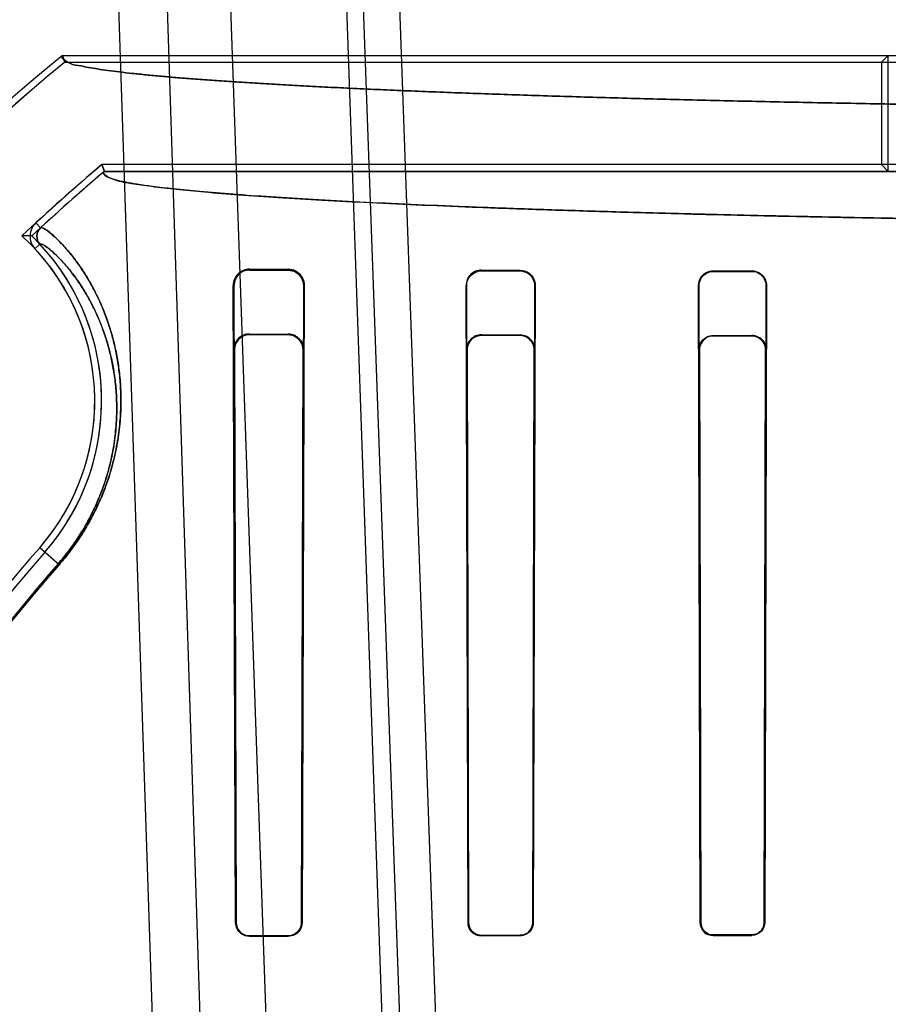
# Model space of a CAD drawing. Header units: millimetres. Extents: x 0 to 297, y 0 to 210.
# Tile 185 of 256: x 56.123 to 56.281, y 160.166 to 160.344. Entities that reach past the tile are written whole.
import ezdxf

# ---------------------------------------------------------------- set-up
doc = ezdxf.new("R2010")
doc.units = ezdxf.units.MM
doc.header["$LTSCALE"] = 16.335
doc.layers.get('0').update_dxf_attribs({"linetype": 'CONTINUOUS'})
for name, color, linetype in [('AXES_REF', 7, 'CONTINUOUS'), ('INTFCLR_1', 7, 'CONTINUOUS'), ('INTFCLR_144815', 7, 'CONTINUOUS'), ('INTFCLR_72935', 7, 'CONTINUOUS')]:
    doc.layers.add(name, color=color, linetype=linetype)

msp = doc.modelspace()

# ---------------------------------------------------------------- linework, layer by layer
at = {"color": 7, "linetype": 'Continuous'}
for radius in [6.787079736, 6.7865, 6.743039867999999]:
    msp.add_circle((57.4637311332, 154.7114782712), radius, dxfattribs=at)
msp.add_arc((57.4637311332, 154.7114782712), 6.72, 278.2771290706, 261.7228709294, dxfattribs=at)
at = {"layer": 'AXES_REF', "color": 9, "linetype": 'Continuous'}
msp.add_circle((57.4637311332, 154.7114782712), 6.191158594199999, dxfattribs=at)
at = {"layer": 'INTFCLR_1', "color": 6, "linetype": 'Continuous'}
for p, q in [((56.13112358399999, 160.3379506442), (56.13156515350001, 160.3367163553)), ((56.13112358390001, 160.3379506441), (56.30966021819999, 160.3379506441)), ((56.280746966, 160.3379506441), (56.2795126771, 160.3367163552)), ((56.280746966, 160.3169378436), (56.280746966, 160.3379506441)), ((56.1315651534, 160.3367163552), (56.2795126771, 160.3367163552)), ((56.2795126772, 160.3367163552), (56.2795126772, 160.3181721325)), ((56.1387231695, 160.3169378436), (56.13826944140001, 160.3181721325)), ((56.2795126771, 160.3181721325), (56.13826944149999, 160.3181721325)), ((56.6603476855, 160.3169378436), (56.1387231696, 160.3169378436)), ((56.280746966, 160.3169378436), (56.2795126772, 160.3181721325)), ((56.1650354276, 160.2992298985), (56.1720354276, 160.2991940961)), ((56.1650354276, 160.2990589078), (56.1720354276, 160.299031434)), ((56.2070354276, 160.2990538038), (56.2140354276, 160.2990314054)), ((56.2070354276, 160.2989177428), (56.2140354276, 160.2988988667)), ((56.2490354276, 160.2989391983), (56.2560354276, 160.2989241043)), ((56.2490354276, 160.2988195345), (56.2560354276, 160.298806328)), ((56.1625023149, 160.1808643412), (56.1620748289, 160.2962658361)), ((56.1626063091, 160.1808643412), (56.1622448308, 160.2962658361)), ((56.1747779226, 160.2962658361), (56.1744338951, 160.1808643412)), ((56.1749326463, 160.2962658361), (56.1745341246, 160.1808643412)), ((56.20461083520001, 160.1808643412), (56.2042519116, 160.2962658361)), ((56.2047051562, 160.1808643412), (56.20438707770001, 160.2962658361)), ((56.2166512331, 160.2962658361), (56.2163430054, 160.1808643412)), ((56.2167797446, 160.2962658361), (56.2164349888, 160.1808643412)), ((56.2466907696, 160.1808643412), (56.2463673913, 160.2962658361)), ((56.2467789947, 160.1808643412), (56.246486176, 160.2962658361)), ((56.2585621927, 160.2962658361), (56.2582754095, 160.1808643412)), ((56.2586773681, 160.2962658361), (56.2583621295, 160.1808643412)), ((56.1720354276, 160.1784643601), (56.1650354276, 160.1784463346)), ((56.1720354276, 160.1783639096), (56.1650354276, 160.1783440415)), ((56.2140354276, 160.1785564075), (56.2070354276, 160.1785428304)), ((56.2140354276, 160.1784643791), (56.2070354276, 160.1784496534)), ((56.2560354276, 160.1786249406), (56.2490354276, 160.1786149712)), ((56.2490354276, 160.1785275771), (56.2560354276, 160.1785382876))]:
    msp.add_line(p, q, dxfattribs=at)
at = {"layer": 'INTFCLR_1', "color": 9, "linetype": 'Continuous'}
for p, q in [((56.1271732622, 160.3067203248), (56.1263378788, 160.3076289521)), ((56.1270576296, 160.3037428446), (56.1261544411, 160.3029015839)), ((56.1650354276, 160.2992298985), (56.1650354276, 160.2990589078)), ((56.1720354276, 160.299031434), (56.1720354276, 160.299194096)), ((56.2070354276, 160.2990538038), (56.2070354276, 160.2989177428)), ((56.2140354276, 160.2988988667), (56.2140354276, 160.2990314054)), ((56.2490354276, 160.2989391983), (56.2490354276, 160.2988195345)), ((56.2560354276, 160.298806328), (56.2560354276, 160.2989241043)), ((56.1622448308, 160.2962658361), (56.1620748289, 160.2962658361)), ((56.1749326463, 160.2962658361), (56.1747779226, 160.2962658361)), ((56.20438707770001, 160.2962658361), (56.2042519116, 160.2962658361)), ((56.2167797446, 160.2962658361), (56.2166512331, 160.2962658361)), ((56.246486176, 160.2962658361), (56.2463673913, 160.2962658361)), ((56.2586773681, 160.2962658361), (56.2585621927, 160.2962658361)), ((56.1305313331, 160.2456871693), (56.1270054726, 160.2487700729)), ((56.1625023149, 160.1808643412), (56.1626063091, 160.1808643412)), ((56.1744338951, 160.1808643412), (56.1745341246, 160.1808643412)), ((56.20461083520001, 160.1808643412), (56.2047051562, 160.1808643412)), ((56.2163430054, 160.1808643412), (56.2164349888, 160.1808643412)), ((56.2466907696, 160.1808643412), (56.2467789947, 160.1808643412)), ((56.2582754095, 160.1808643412), (56.2583621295, 160.1808643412)), ((56.1650354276, 160.1784463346), (56.1650354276, 160.1783440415)), ((56.1720354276, 160.1783639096), (56.1720354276, 160.1784643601)), ((56.2070354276, 160.1785428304), (56.2070354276, 160.1784496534)), ((56.2140354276, 160.1784643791), (56.2140354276, 160.1785564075)), ((56.2490354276, 160.1786149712), (56.2490354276, 160.1785275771)), ((56.2560354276, 160.1785382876), (56.2560354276, 160.1786249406))]:
    msp.add_line(p, q, dxfattribs=at)
at = {"layer": 'INTFCLR_1', "color": 7, "linetype": 'Continuous'}
for points in [[(56.2469553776, 160.179994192), (56.24691848, 160.1800876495), (56.2468858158, 160.1801825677), (56.2468574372, 160.1802787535), (56.2468333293, 160.1803762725), (56.24681360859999, 160.1804746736), (56.2467984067, 160.1805729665), (56.2467876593, 160.1806706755), (56.2467812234, 160.1807678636), (56.2467789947, 160.1808643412)], [(56.2070354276, 160.1785428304), (56.2069354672, 160.17854478), (56.2068349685, 160.178551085), (56.20673412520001, 160.1785618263), (56.20663325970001, 160.1785770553), (56.2065324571, 160.1785968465), (56.20643157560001, 160.1786213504), (56.2063307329, 160.1786506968), (56.20623029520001, 160.1786849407), (56.2061305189, 160.1787241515)]]:
    msp.add_lwpolyline(points, dxfattribs=at)
at = {"layer": 'INTFCLR_1', "color": 6, "linetype": 'Continuous'}
for centre, radius, start, end in [((56.3995354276, 160.0104782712), 0.4221840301, 129.3995061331, 163.0369045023), ((56.3995354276, 160.0104782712), 0.4036526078, 130.3349250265, 132.5951338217), ((56.3995354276, 160.0104782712), 0.402418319, 130.3994273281, 132.5951405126), ((56.1285945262, 160.3051741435), 0.0033344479, 132.5907813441, 222.9640981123), ((56.1285945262, 160.3051741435), 0.002100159, 132.5907853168, 222.9632922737), ((56.09659009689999, 160.2753643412), 0.0404023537, 318.8345507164, 42.9668588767), ((56.09659009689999, 160.2753643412), 0.0416366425, 318.8345507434, 42.9668585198), ((56.165019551, 160.2962851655), 0.0029447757, 89.6910913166, 180.3760887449), ((56.1650241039, 160.2962796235), 0.0027793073, 89.76656095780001, 180.2842300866), ((56.2070262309, 160.2962794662), 0.0027743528, 89.81007119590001, 180.2814887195), ((56.3995354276, 160.0104782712), 0.3620159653, 138.8345507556, 166.0686238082), ((56.3995354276, 160.0104782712), 0.3607816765, 138.8345507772, 166.0686236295)]:
    msp.add_arc(centre, radius, start, end, dxfattribs=at)
at = {"layer": 'INTFCLR_1', "color": 9, "linetype": 'Continuous'}
for centre, radius, start, end in [((56.3995354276, 160.0104782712), 0.3575673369, 138.8345507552, 166.0686236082), ((56.3995354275, 160.0104782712), 0.3573323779, 138.8345501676, 166.0686229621)]:
    msp.add_arc(centre, radius, start, end, dxfattribs=at)
at = {"layer": 'INTFCLR_1', "color": 6, "linetype": 'Continuous'}
for points, knots in [([(56.3158082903, 160.3286428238), (56.3133134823, 160.328671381), (56.3083502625, 160.3287310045), (56.3009472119, 160.3288285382), (56.29362976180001, 160.3289336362), (56.2864042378, 160.3290462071), (56.2792769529, 160.3291661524), (56.2722540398, 160.3292933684), (56.2653416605, 160.3294277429), (56.2585457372, 160.3295691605), (56.25187226, 160.3297174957), (56.2453269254, 160.3298726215), (56.2389155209, 160.3300343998), (56.23264350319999, 160.3302026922), (56.2265164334, 160.3303773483), (56.2205395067, 160.3305582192), (56.2147180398, 160.3307451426), (56.20905694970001, 160.3309379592), (56.2035612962, 160.331136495), (56.19823569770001, 160.3313405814), (56.1930849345, 160.3315500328), (56.18811331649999, 160.3317646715), (56.18332532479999, 160.3319843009), (56.1787249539, 160.3322087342), (56.1743163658, 160.3324377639), (56.1701032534, 160.3326711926), (56.16608943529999, 160.332908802), (56.1622782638, 160.3331503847), (56.1586731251, 160.3333957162), (56.1552770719, 160.3336445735), (56.1520930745, 160.3338967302), (56.1491238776, 160.3341519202), (56.1463719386, 160.3344099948), (56.14383993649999, 160.3346703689), (56.1415290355, 160.3349338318), (56.1394444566, 160.3351966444), (56.1375775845, 160.3354694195), (56.1359622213, 160.3357176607), (56.1341672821, 160.3361193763), (56.1327530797, 160.3361712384), (56.1306472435, 160.337560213), (56.13112358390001, 160.3379506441)], [0, 0, 0, 0, 0.0403244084, 0.08022268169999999, 0.1196604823, 0.158603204, 0.1970177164, 0.2348698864, 0.2721280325, 0.3087585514, 0.3447311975, 0.3800131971, 0.4145757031, 0.4483870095, 0.4814196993, 0.5136432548, 0.5450319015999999, 0.5755562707, 0.6051923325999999, 0.6339120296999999, 0.6616931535, 0.6885090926, 0.7143394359, 0.7391592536, 0.7629498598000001, 0.7856881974, 0.8073570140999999, 0.8279356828, 0.8474088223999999, 0.8657587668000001, 0.8829705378, 0.8990301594, 0.9139245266, 0.9276417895, 0.9401714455, 0.951504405, 0.9616333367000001, 0.9705528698, 0.9782603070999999, 0.9900456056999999, 1, 1, 1, 1]), ([(56.6603476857, 160.3169378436), (56.6610601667, 160.3163314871), (56.6575893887, 160.3150376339), (56.6553095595, 160.3147715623), (56.6514595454, 160.3141361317), (56.6471464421, 160.3136733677), (56.6418273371, 160.3131581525), (56.6356841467, 160.3126711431), (56.628583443, 160.3121835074), (56.6206564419, 160.3117131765), (56.61192878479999, 160.3112593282), (56.60243276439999, 160.3108244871), (56.5922056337, 160.3104102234), (56.5812811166, 160.3100179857), (56.5697025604, 160.3096493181), (56.5575115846, 160.3093055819), (56.5447614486, 160.3089882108), (56.5314924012, 160.308698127), (56.5177481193, 160.3084362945), (56.5035817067, 160.3082037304), (56.489052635, 160.3080013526), (56.47420832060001, 160.307829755), (56.459094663, 160.3076894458), (56.4437636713, 160.3075809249), (56.42827369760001, 160.3075046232), (56.4126873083, 160.3074608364), (56.3970696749, 160.3074496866), (56.3814759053, 160.3074711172), (56.3659574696, 160.3075249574), (56.3505607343, 160.3076110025), (56.3353390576, 160.3077289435), (56.3203459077, 160.3078783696), (56.30563907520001, 160.308058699), (56.2912760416, 160.3082691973), (56.2773104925, 160.3085089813), (56.2637860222, 160.308777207), (56.2507545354, 160.309072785), (56.2382610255, 160.3093946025), (56.2263493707, 160.3097413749), (56.2150500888, 160.3101121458), (56.2044111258, 160.3105053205), (56.1944640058, 160.3109195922), (56.1852486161, 160.31135315), (56.1767933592, 160.3118045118), (56.1691315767, 160.3122717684), (56.16229527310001, 160.3127519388), (56.156393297, 160.3132371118), (56.1515250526, 160.3137078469), (56.1477054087, 160.3141575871), (56.1448942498, 160.3145407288), (56.1426987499, 160.314942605), (56.14095196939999, 160.3152427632), (56.1379796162, 160.3163050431), (56.1387231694, 160.3169378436)], [0, 0, 0, 0, 0.005364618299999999, 0.0105103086, 0.0174735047, 0.0261349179, 0.0359631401, 0.0479194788, 0.0615367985, 0.0767520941, 0.0934596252, 0.1116466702, 0.1312601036, 0.1521500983, 0.1743285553, 0.197685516, 0.2220813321, 0.2474609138, 0.273788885, 0.3009058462, 0.3287025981, 0.3571072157, 0.3860294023, 0.4153686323, 0.4450179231, 0.4748505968, 0.5047419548, 0.5345700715, 0.5642659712, 0.5937258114, 0.6228569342, 0.6515502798, 0.6797013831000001, 0.707192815, 0.7339173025, 0.7597921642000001, 0.7847578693, 0.8086595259, 0.8314541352, 0.8530886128, 0.8734848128, 0.8924998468, 0.9101750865, 0.9263842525, 0.9410518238, 0.9541875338, 0.9656850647, 0.9749912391, 0.9822753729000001, 0.9876216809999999, 0.9915377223, 0.9944014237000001, 1, 1, 1, 1]), ([(56.1720354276, 160.299031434), (56.1725010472, 160.299029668), (56.173914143, 160.2986875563), (56.1747821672, 160.2971925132), (56.1747779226, 160.2962658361)], [0, 0, 0, 0, 0.3344248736, 1, 1, 1, 1]), ([(56.20438707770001, 160.2962658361), (56.2043851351, 160.2967396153), (56.2047293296, 160.2981091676), (56.2061660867, 160.2989201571), (56.2070354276, 160.2989177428)], [0, 0, 0, 0, 0.3527462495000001, 1, 1, 1, 1]), ([(56.2140354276, 160.2990314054), (56.2145827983, 160.2990297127), (56.2160152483, 160.2986078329), (56.216783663, 160.2971186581), (56.2167797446, 160.2962658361)], [0, 0, 0, 0, 0.390923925, 1, 1, 1, 1]), ([(56.2140354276, 160.2988988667), (56.2145916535, 160.2988974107), (56.2159638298, 160.2984599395), (56.2166542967, 160.2970456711), (56.2166512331, 160.2962658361)], [0, 0, 0, 0, 0.4163167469, 1, 1, 1, 1]), ([(56.2463673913, 160.2962658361), (56.2463653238, 160.2967586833), (56.2467270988, 160.2981424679), (56.24817334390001, 160.298941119), (56.2490354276, 160.2989391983)], [0, 0, 0, 0, 0.3637448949, 1, 1, 1, 1]), ([(56.246486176, 160.2962658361), (56.2464844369, 160.2967397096), (56.2468336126, 160.2980621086), (56.2482146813, 160.298821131), (56.2490354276, 160.2988195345)], [0, 0, 0, 0, 0.3660340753, 1, 1, 1, 1]), ([(56.2560354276, 160.2989241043), (56.25650994, 160.2989231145), (56.2578766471, 160.2985706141), (56.25868088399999, 160.2971339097), (56.2586773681, 160.2962658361)], [0, 0, 0, 0, 0.3534303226, 1, 1, 1, 1]), ([(56.2560354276, 160.298806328), (56.2564975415, 160.2988054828), (56.257806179, 160.2984605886), (56.2585651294, 160.2970880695), (56.2585621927, 160.2962658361)], [0, 0, 0, 0, 0.3598034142, 1, 1, 1, 1]), ([(56.1650354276, 160.1783440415), (56.1644996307, 160.1783424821), (56.1631762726, 160.1787564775), (56.1625039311, 160.1801138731), (56.1625023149, 160.1808643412)], [0, 0, 0, 0, 0.4165529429, 1, 1, 1, 1]), ([(56.1744338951, 160.1808643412), (56.1744329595, 160.1803666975), (56.17404676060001, 160.1791152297), (56.1727578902, 160.1784661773), (56.1720354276, 160.1784643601)], [0, 0, 0, 0, 0.4078687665, 1, 1, 1, 1]), ([(56.1745341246, 160.1808643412), (56.1745331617, 160.1803986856), (56.1741842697, 160.1791065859), (56.1728369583, 160.1783661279), (56.1720354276, 160.1783639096)], [0, 0, 0, 0, 0.3674716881, 1, 1, 1, 1]), ([(56.2070354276, 160.1784496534), (56.2065757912, 160.1784486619), (56.2053207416, 160.1787909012), (56.20461232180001, 160.1800959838), (56.20461083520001, 160.1808643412)], [0, 0, 0, 0, 0.3742987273, 1, 1, 1, 1]), ([(56.2163430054, 160.1808643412), (56.2163420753, 160.18032915), (56.2159097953, 160.179113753), (56.2146764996, 160.178557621), (56.2140354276, 160.1785564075)], [0, 0, 0, 0, 0.4549926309, 1, 1, 1, 1]), ([(56.2164349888, 160.1808643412), (56.2164340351, 160.1803578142), (56.2160384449, 160.1791041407), (56.21474985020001, 160.1784658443), (56.2140354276, 160.1784643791)], [0, 0, 0, 0, 0.4148630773, 1, 1, 1, 1]), ([(56.2490354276, 160.1785275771), (56.2484500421, 160.1785266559), (56.2472072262, 160.1790102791), (56.2466918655, 160.1802554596), (56.2466907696, 160.1808643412)], [0, 0, 0, 0, 0.4901628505, 1, 1, 1, 1]), ([(56.2582754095, 160.1808643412), (56.2582745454, 160.1803392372), (56.25784862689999, 160.1791584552), (56.25665212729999, 160.1786257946), (56.2560354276, 160.1786249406)], [0, 0, 0, 0, 0.4598900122, 1, 1, 1, 1]), ([(56.2583621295, 160.1808643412), (56.2583611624, 160.1803170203), (56.2579165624, 160.1790902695), (56.2566741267, 160.1785392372), (56.2560354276, 160.1785382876)], [0, 0, 0, 0, 0.4614770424, 1, 1, 1, 1])]:
    msp.add_open_spline(points, degree=3, knots=knots, dxfattribs=at)
at = {"layer": 'INTFCLR_1', "color": 9, "linetype": 'Continuous'}
for points, knots in [([(56.1271732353, 160.3067203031), (56.1272462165, 160.3067874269), (56.1276169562, 160.3066994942), (56.1285051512, 160.3061478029), (56.1297965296, 160.3050607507), (56.1313103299, 160.3035229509), (56.13279723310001, 160.3017950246), (56.1344152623, 160.2996238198), (56.1361048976, 160.2969539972), (56.1377869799, 160.2937287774), (56.1393682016, 160.2898625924), (56.1404520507, 160.2861564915), (56.1410360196, 160.2832686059), (56.1413184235, 160.2814394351), (56.1415595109, 160.2794470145), (56.1417419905, 160.2767815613), (56.1417245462, 160.2733534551), (56.14146435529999, 160.2703016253), (56.1410707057, 160.2676865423), (56.1404948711, 160.2647856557), (56.1396505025, 160.2617570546), (56.13865919, 160.2590600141), (56.1379736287, 160.2574188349), (56.1371913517, 160.2556957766), (56.13630228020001, 160.2539619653), (56.13530071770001, 160.2522239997), (56.1341850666, 160.2504324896), (56.1326338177, 160.2482126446), (56.1312580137, 160.2465182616), (56.1305313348, 160.2456871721)], [0, 0, 0, 0, 0.0043487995, 0.0136035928, 0.04878972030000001, 0.0757239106, 0.1088987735, 0.1484675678, 0.1944556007, 0.2472995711, 0.3078051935, 0.3773692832, 0.41627962, 0.4369550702, 0.4585302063, 0.5042876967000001, 0.5540248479, 0.6087443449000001, 0.6384498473, 0.6699745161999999, 0.7384164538, 0.776051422, 0.7959419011, 0.8164110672, 0.8590356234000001, 0.8813281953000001, 0.9043733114, 0.9515813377, 1, 1, 1, 1]), ([(56.1270576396, 160.3037428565), (56.1271282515, 160.3038084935), (56.1274837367, 160.3037375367), (56.12834161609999, 160.3032188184), (56.1295732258, 160.3021995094), (56.13101954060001, 160.3007471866), (56.1324378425, 160.2991147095), (56.1339814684, 160.2970604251), (56.135593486, 160.2945321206), (56.1371989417, 160.2914753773), (56.13870916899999, 160.2878087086), (56.1397456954, 160.2842919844), (56.1403053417, 160.2815507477), (56.1405765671, 160.27981406), (56.1408132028, 160.2778853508), (56.1409157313, 160.2763918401), (56.1409486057, 160.2753643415)], [0, 0, 0, 0, 0.008799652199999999, 0.0271536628, 0.09670637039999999, 0.1498906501, 0.2153965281, 0.2935349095, 0.3843625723, 0.4887483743, 0.6082902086, 0.7457545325, 0.8226554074, 0.8635204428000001, 0.9061657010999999, 1, 1, 1, 1]), ([(56.1409486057, 160.2753643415), (56.14098186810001, 160.2743247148), (56.1409706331, 160.2720970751), (56.1407300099, 160.2692347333), (56.14035865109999, 160.2667499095), (56.13981419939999, 160.263993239), (56.1390142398, 160.2611149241), (56.1379213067, 160.2581352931), (56.1368775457, 160.2557377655), (56.1358369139, 160.2537062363), (56.1348857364, 160.2520543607), (56.1338260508, 160.2503516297), (56.1323523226, 160.2482418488), (56.1310450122, 160.2466316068), (56.13035445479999, 160.2458418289)], [0, 0, 0, 0, 0.0971929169, 0.2079428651, 0.2680693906, 0.3318806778, 0.4704266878, 0.5466146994, 0.6283116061, 0.7146055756, 0.7597379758, 0.8063943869, 0.9019712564, 1, 1, 1, 1])]:
    msp.add_open_spline(points, degree=3, knots=knots, dxfattribs=at)
at = {"layer": 'INTFCLR_1', "color": 7, "linetype": 'Continuous'}
for points, knots in [([(56.1744548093, 160.2978807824), (56.174180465, 160.2982985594), (56.1734390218, 160.2989647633), (56.1724816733, 160.2991918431), (56.1720354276, 160.299194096)], [0, 0, 0, 0, 0.5283023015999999, 1, 1, 1, 1]), ([(56.1720354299, 160.2991940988), (56.17254611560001, 160.2991947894), (56.1740421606, 160.2988082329), (56.17494786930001, 160.2972295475), (56.1749326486, 160.2962658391)], [0, 0, 0, 0, 0.3463418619, 1, 1, 1, 1]), ([(56.1650354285, 160.1784463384), (56.16456521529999, 160.1784446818), (56.16330777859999, 160.1787981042), (56.1626017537, 160.1801038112), (56.1626063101, 160.1808643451)], [0, 0, 0, 0, 0.3820523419, 1, 1, 1, 1]), ([(56.20703542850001, 160.1785428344), (56.2064446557, 160.1785412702), (56.20520933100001, 160.1790326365), (56.2047031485, 160.1802683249), (56.2047051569, 160.1808643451)], [0, 0, 0, 0, 0.4977886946, 1, 1, 1, 1]), ([(56.2490354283, 160.178614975), (56.24847062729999, 160.1786139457), (56.2472750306, 160.1790814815), (56.246778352, 160.1802796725), (56.2467789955, 160.1808643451)], [0, 0, 0, 0, 0.4913564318, 1, 1, 1, 1])]:
    msp.add_open_spline(points, degree=3, knots=knots, dxfattribs=at)
for points in [[(56.1749326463, 160.2962658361), (56.1749359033, 160.2968272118), (56.1747629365, 160.297411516), (56.1744548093, 160.2978807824)], [(56.1633499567, 160.1791225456), (56.1629931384, 160.1794655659), (56.16264735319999, 160.1799351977), (56.1626463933, 160.1804301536)], [(56.2061305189, 160.1787241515), (56.2055807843, 160.1789549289), (56.20487547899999, 160.179401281), (56.2048744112, 160.1799974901)], [(56.2490354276, 160.1786149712), (56.2484875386, 160.1786141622), (56.2477166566, 160.1787072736), (56.2475041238, 160.1792122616)], [(56.1650354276, 160.1784463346), (56.1645765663, 160.1784451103), (56.164045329, 160.1785159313), (56.163714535, 160.1788339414)]]:
    msp.add_open_spline(points, degree=3, dxfattribs=at)
at = {"layer": 'INTFCLR_144815', "color": 9, "linetype": 'Continuous'}
for p, q in [((56.1345837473, 160.5484094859), (56.15270178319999, 160.0032339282)), ((56.14361332, 160.5484094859), (56.161173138, 160.0034171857)), ((56.1545354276, 160.5484094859), (56.1735995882, 160.0025010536)), ((56.1755354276, 160.5484094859), (56.1945739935, 160.0032339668)), ((56.1981269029, 160.0022861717), (56.1783451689, 160.5484094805)), ((56.1850596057, 160.5484094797), (56.2043832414, 160.0031802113))]:
    msp.add_line(p, q, dxfattribs=at)
at = {"layer": 'INTFCLR_72935', "color": 6, "linetype": 'Continuous'}
for p, q in [((56.13156515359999, 160.3367163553), (56.1311235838, 160.337950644)), ((56.13112358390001, 160.3379506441), (56.30966021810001, 160.3379506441)), ((56.13156515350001, 160.3367163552), (56.3063202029, 160.3367163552)), ((56.1382694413, 160.3181721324), (56.1387231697, 160.3169378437)), ((56.3063202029, 160.3181721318), (56.1382694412, 160.3181721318)), ((56.1387231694, 160.3169378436), (56.6603476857, 160.3169378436)), ((56.1650354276, 160.2874840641), (56.1720354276, 160.2874522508)), ((56.1720354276, 160.287303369), (56.1650354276, 160.2873289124)), ((56.2070354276, 160.2873241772), (56.2140354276, 160.2873033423)), ((56.2140354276, 160.2871785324), (56.2070354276, 160.2871964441)), ((56.2490354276, 160.2872167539), (56.2560354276, 160.2872024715)), ((56.2560354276, 160.2870902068), (56.2490354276, 160.2871028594)), ((56.162144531, 160.2845908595), (56.1625023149, 160.1808643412)), ((56.1622991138, 160.2845908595), (56.1626063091, 160.1808643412)), ((56.1744338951, 160.1808643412), (56.1747272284, 160.2845908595)), ((56.17487010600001, 160.2845908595), (56.1745341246, 160.1808643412)), ((56.204305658, 160.2845908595), (56.20461083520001, 160.1808643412)), ((56.20443274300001, 160.2845908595), (56.2047051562, 160.1808643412)), ((56.2163430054, 160.1808643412), (56.2166073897, 160.2845908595)), ((56.2167289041, 160.2845908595), (56.2164349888, 160.1808643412)), ((56.2466907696, 160.1808643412), (56.2464140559, 160.2845908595)), ((56.246527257, 160.2845908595), (56.2467789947, 160.1808643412)), ((56.2582754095, 160.1808643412), (56.2585221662, 160.2845908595)), ((56.2586322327, 160.2845908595), (56.2583621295, 160.1808643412)), ((56.1650354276, 160.1784463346), (56.1720354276, 160.1784643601)), ((56.1720354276, 160.1783639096), (56.1650354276, 160.1783440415)), ((56.2070354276, 160.1785428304), (56.2140354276, 160.1785564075)), ((56.2140354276, 160.1784643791), (56.2070354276, 160.1784496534)), ((56.2490354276, 160.1786149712), (56.2560354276, 160.1786249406)), ((56.2560354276, 160.1785382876), (56.2490354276, 160.1785275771))]:
    msp.add_line(p, q, dxfattribs=at)
at = {"layer": 'INTFCLR_72935', "color": 9, "linetype": 'Continuous'}
for p, q in [((56.1650354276, 160.2873289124), (56.1650354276, 160.2874840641)), ((56.1720354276, 160.2874522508), (56.1720354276, 160.287303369)), ((56.2070354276, 160.2871964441), (56.2070354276, 160.2873241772)), ((56.2140354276, 160.2873033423), (56.2140354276, 160.2871785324)), ((56.2490354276, 160.2871028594), (56.2490354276, 160.2872167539)), ((56.2560354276, 160.2872024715), (56.2560354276, 160.2870902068)), ((56.162144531, 160.2845908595), (56.1622991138, 160.2845908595)), ((56.1747272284, 160.2845908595), (56.17487010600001, 160.2845908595)), ((56.204305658, 160.2845908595), (56.20443274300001, 160.2845908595)), ((56.2166073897, 160.2845908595), (56.2167289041, 160.2845908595)), ((56.2464140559, 160.2845908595), (56.246527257, 160.2845908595)), ((56.2585221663, 160.2845908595), (56.2586322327, 160.2845908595)), ((56.1305313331, 160.2456871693), (56.12700547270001, 160.2487700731)), ((56.1626063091, 160.1808643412), (56.1625023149, 160.1808643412)), ((56.1745341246, 160.1808643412), (56.1744338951, 160.1808643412)), ((56.2047051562, 160.1808643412), (56.20461083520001, 160.1808643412)), ((56.2164349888, 160.1808643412), (56.2163430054, 160.1808643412)), ((56.2467789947, 160.1808643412), (56.2466907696, 160.1808643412)), ((56.2583621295, 160.1808643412), (56.2582754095, 160.1808643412)), ((56.1650354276, 160.1783440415), (56.1650354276, 160.1784463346)), ((56.1720354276, 160.1784643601), (56.1720354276, 160.1783639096)), ((56.2070354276, 160.1784496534), (56.2070354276, 160.1785428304)), ((56.2140354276, 160.1785564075), (56.2140354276, 160.1784643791)), ((56.2490354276, 160.1785275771), (56.2490354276, 160.1786149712)), ((56.2560354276, 160.1786249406), (56.2560354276, 160.1785382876))]:
    msp.add_line(p, q, dxfattribs=at)
at = {"layer": 'INTFCLR_72935', "color": 7, "linetype": 'Continuous'}
for points in [[(56.2584536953, 160.2855477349), (56.2584914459, 160.28544481), (56.25852488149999, 160.2853402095), (56.25855391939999, 160.2852341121), (56.2585785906, 160.2851261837), (56.25859867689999, 160.2850171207), (56.2586139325, 160.2849086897), (56.25862446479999, 160.2848016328), (56.25863051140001, 160.2846956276), (56.2586322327, 160.2845908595)], [(56.2468740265, 160.1799605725), (56.2468356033, 160.1800579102), (56.2468016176, 160.180156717), (56.2467721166, 160.1802567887), (56.2467470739, 160.1803582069), (56.246726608, 160.1804604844), (56.24671085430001, 160.1805625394), (56.2466997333, 160.180663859), (56.2466930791, 160.180764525), (56.2466907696, 160.1808643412)], [(56.2467789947, 160.1808643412), (56.24678124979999, 160.1807672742), (56.246787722, 160.1806699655), (56.2467984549, 160.1805726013), (56.2468134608, 160.1804755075), (56.24683277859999, 160.1803787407), (56.246856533, 160.1802821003), (56.24688482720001, 160.1801856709), (56.2469176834, 160.1800898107), (56.2469551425, 160.1799947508)], [(56.2070354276, 160.1784496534), (56.2069320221, 160.1784516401), (56.2068279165, 160.1784581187), (56.2067233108, 160.1784691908), (56.2066185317, 160.1784849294), (56.206513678, 160.178505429), (56.2064086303, 160.1785308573), (56.2063035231, 160.1785613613), (56.206198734, 160.1785970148), (56.2060945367, 160.1786379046)], [(56.2061334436, 160.1787229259), (56.2062311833, 160.1786846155), (56.2063302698, 160.1786508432), (56.2064304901, 160.1786216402), (56.206531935, 160.178596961), (56.20663409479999, 160.1785769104), (56.20673583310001, 160.1785616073), (56.2068366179, 160.1785509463), (56.2069365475, 160.1785447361), (56.2070354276, 160.1785428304)]]:
    msp.add_lwpolyline(points, dxfattribs=at)
at = {"layer": 'INTFCLR_72935', "color": 6, "linetype": 'Continuous'}
for centre, radius, start, end in [((56.3995354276, 160.0104782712), 0.423418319, 129.3396669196, 163.123559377), ((56.3995354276, 160.0104782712), 0.4221840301, 129.3995061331, 163.1759166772), ((56.3995354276, 160.0104782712), 0.4036526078, 130.3349250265, 133.0911961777), ((56.3995354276, 160.0104782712), 0.402418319, 130.3994272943, 132.9037340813), ((56.09659009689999, 160.2753643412), 0.0404023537, 318.8345507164, 47.7113289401), ((56.12448354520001, 160.2032760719), 0.1019789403, 89.3830192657, 90.3978234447), ((56.09659009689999, 160.2753643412), 0.0416366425, 318.8345507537, 45.8691424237), ((56.1650217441, 160.2846068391), 0.0028772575, 89.7275168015, 180.3182079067), ((56.1650251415, 160.2846028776), 0.0027260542, 89.78380881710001, 180.2525944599), ((56.20702705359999, 160.2846027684), 0.0027214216, 89.82369682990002, 180.2507261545), ((56.3995354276, 160.0104782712), 0.3620159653, 138.8345507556, 166.0686238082), ((56.3995354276, 160.0104782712), 0.3607816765, 138.8345507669, 166.0686236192)]:
    msp.add_arc(centre, radius, start, end, dxfattribs=at)
at = {"layer": 'INTFCLR_72935', "color": 9, "linetype": 'Continuous'}
for centre, radius, start, end in [((56.3995354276, 160.0104782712), 0.3575673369, 138.8345507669, 166.0686236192), ((56.3995354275, 160.0104782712), 0.3573323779, 138.8345501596, 166.0686229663)]:
    msp.add_arc(centre, radius, start, end, dxfattribs=at)
at = {"layer": 'INTFCLR_72935', "color": 6, "linetype": 'Continuous'}
for points, knots in [([(56.13112358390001, 160.3379506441), (56.130647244, 160.3375602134), (56.13275307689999, 160.3361712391), (56.1341672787, 160.3361193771), (56.1359622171, 160.3357176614), (56.13757757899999, 160.3354694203), (56.1394444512, 160.3351966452), (56.1415290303, 160.3349338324), (56.1438399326, 160.3346703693), (56.1463719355, 160.3344099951), (56.1491238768, 160.3341519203), (56.1520930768, 160.33389673), (56.155277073, 160.3336445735), (56.1586731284, 160.333395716), (56.1622782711, 160.3331503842), (56.1660894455, 160.3329088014), (56.1701032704, 160.3326711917), (56.1743163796, 160.3324377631), (56.1787249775, 160.332208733), (56.1833253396, 160.3319843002), (56.1881133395, 160.3317646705), (56.1930849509, 160.3315500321), (56.19823572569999, 160.3313405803), (56.2035613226, 160.331136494), (56.2090569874, 160.3309379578), (56.2147180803, 160.3307451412), (56.2205395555, 160.3305582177), (56.2265164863, 160.3303773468), (56.232643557, 160.3302026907), (56.23891557, 160.3300343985), (56.2453269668, 160.3298726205), (56.2518722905, 160.3297174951), (56.2585457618, 160.3295691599), (56.2653416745, 160.3294277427), (56.272254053, 160.3292933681), (56.2792769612, 160.3291661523), (56.2864042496, 160.329046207), (56.2936297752, 160.328933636), (56.3009472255, 160.3288285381), (56.3083502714, 160.3287310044), (56.3133134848, 160.3286713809), (56.3158082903, 160.3286428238)], [0, 0, 0, 0, 0.0099543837, 0.0217396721, 0.0294471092, 0.0383666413, 0.0484955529, 0.05982853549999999, 0.072358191, 0.08607545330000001, 0.1009698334, 0.1170294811, 0.134241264, 0.15259115, 0.1720643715, 0.1926430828, 0.214311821, 0.2370503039, 0.2608407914, 0.2856607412, 0.3114909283, 0.3383070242, 0.3660880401, 0.3948078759, 0.4244438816, 0.45496835, 0.4863569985, 0.518580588, 0.5516133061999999, 0.5854245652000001, 0.6199870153, 0.6552689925, 0.6912415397, 0.7278720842, 0.765130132, 0.8029823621, 0.8413968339, 0.8803395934, 0.9197774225, 0.9596756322, 1, 1, 1, 1]), ([(56.1387231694, 160.3169378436), (56.1380106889, 160.3163314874), (56.1414814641, 160.3150376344), (56.1437612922, 160.3147715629), (56.1476113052, 160.3141361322), (56.1519244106, 160.313673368), (56.1572435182, 160.3131581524), (56.16338671, 160.312671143), (56.1704874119, 160.3121835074), (56.1784144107, 160.3117131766), (56.18714206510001, 160.3112593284), (56.1966380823, 160.3108244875), (56.20686520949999, 160.3104102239), (56.2177897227, 160.3100179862), (56.2293682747, 160.3096493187), (56.241559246, 160.3093055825), (56.2543093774, 160.3089882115), (56.2675784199, 160.3086981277), (56.2813226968, 160.3084362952), (56.2954891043, 160.308203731), (56.310018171, 160.3080013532), (56.3248624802, 160.3078297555), (56.3399761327, 160.3076894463), (56.3553071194, 160.3075809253), (56.3707970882, 160.3075046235), (56.3863834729, 160.3074608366), (56.402001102, 160.3074496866), (56.4175948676, 160.307471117), (56.4331132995, 160.3075249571), (56.44851003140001, 160.3076110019), (56.4637317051, 160.3077289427), (56.4787248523, 160.3078783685), (56.4934316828, 160.3080586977), (56.5077947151, 160.3082691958), (56.5217602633, 160.3085089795), (56.5352847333, 160.3087772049), (56.54831622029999, 160.3090727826), (56.56080973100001, 160.3093945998), (56.57272138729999, 160.3097413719), (56.5840206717, 160.3101121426), (56.5946596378, 160.3105053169), (56.60460676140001, 160.3109195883), (56.6138221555, 160.3113531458), (56.6222774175, 160.3118045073), (56.6299392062, 160.3122717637), (56.6367755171, 160.3127519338), (56.6426775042, 160.313237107), (56.6475457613, 160.3137078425), (56.6513654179, 160.3141575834), (56.6541765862, 160.3145407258), (56.6563720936, 160.3149426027), (56.65811887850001, 160.3152427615), (56.6610912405, 160.3163050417), (56.6603476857, 160.3169378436)], [0, 0, 0, 0, 0.005364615, 0.0105103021, 0.0174734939, 0.0261349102, 0.035963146, 0.0479194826, 0.0615367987, 0.0767520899, 0.0934596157, 0.1116466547, 0.1312600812, 0.1521500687, 0.1743285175, 0.1976854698, 0.2220812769, 0.2474608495, 0.2737888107, 0.3009057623, 0.3287025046, 0.3571071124, 0.3860292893, 0.4153685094, 0.445017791, 0.474850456, 0.5047418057, 0.5345699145, 0.5642658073, 0.5937256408, 0.6228567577, 0.6515500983, 0.6797011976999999, 0.7071926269, 0.7339171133, 0.7597919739, 0.7847576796, 0.8086593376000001, 0.8314539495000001, 0.8530884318, 0.8734846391, 0.8924996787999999, 0.9101749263, 0.9263841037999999, 0.941051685, 0.9541874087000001, 0.965684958, 0.9749911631, 0.9822753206, 0.9876216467, 0.9915377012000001, 0.9944014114, 1, 1, 1, 1]), ([(56.1270576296, 160.3037428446), (56.1266961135, 160.3041309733), (56.1262573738, 160.305252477), (56.1267717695, 160.3063511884), (56.1271732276, 160.306720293)], [0, 0, 0, 0, 0.4930573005, 1, 1, 1, 1]), ([(56.2070354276, 160.2871964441), (56.2065464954, 160.2871977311), (56.2051958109, 160.2868345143), (56.20442963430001, 160.2854238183), (56.20443274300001, 160.2845908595)], [0, 0, 0, 0, 0.3698724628, 1, 1, 1, 1]), ([(56.2464140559, 160.2845908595), (56.2464119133, 160.2851532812), (56.2468483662, 160.2865300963), (56.248261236, 160.2872183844), (56.2490354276, 160.2872167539)], [0, 0, 0, 0, 0.420782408, 1, 1, 1, 1]), ([(56.2490354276, 160.2871028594), (56.24855882, 160.2871037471), (56.2472561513, 160.2867475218), (56.2465245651, 160.2853887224), (56.246527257, 160.2845908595)], [0, 0, 0, 0, 0.3739642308, 1, 1, 1, 1]), ([(56.2585221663, 160.2845908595), (56.258523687, 160.2850530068), (56.2581836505, 160.2863441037), (56.2568377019, 160.2870888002), (56.2560354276, 160.2870902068)], [0, 0, 0, 0, 0.3655017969, 1, 1, 1, 1]), ([(56.1650354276, 160.1783440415), (56.1644995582, 160.1783424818), (56.16317618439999, 160.1787565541), (56.162503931, 160.1801139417), (56.1625023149, 160.1808643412)], [0, 0, 0, 0, 0.4166080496, 1, 1, 1, 1]), ([(56.1720354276, 160.1784643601), (56.17256598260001, 160.1784656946), (56.1738239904, 160.178887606), (56.1744325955, 160.1801730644), (56.1744338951, 160.1808643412)], [0, 0, 0, 0, 0.4342295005, 1, 1, 1, 1]), ([(56.1745341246, 160.1808643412), (56.1745330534, 160.1803463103), (56.1741310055, 160.179042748), (56.1727884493, 160.1783659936), (56.1720354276, 160.1783639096)], [0, 0, 0, 0, 0.4075601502, 1, 1, 1, 1]), ([(56.2140354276, 160.1785564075), (56.2145804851, 160.1785574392), (56.2157976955, 160.1790008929), (56.216341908, 160.180232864), (56.2163430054, 160.1808643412)], [0, 0, 0, 0, 0.4632737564, 1, 1, 1, 1]), ([(56.2164349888, 160.1808643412), (56.2164340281, 160.1803540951), (56.2160345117, 160.1790996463), (56.2147463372, 160.1784658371), (56.2140354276, 160.1784643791)], [0, 0, 0, 0, 0.417838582, 1, 1, 1, 1]), ([(56.2560354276, 160.1786249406), (56.2565535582, 160.1786256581), (56.25773310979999, 160.1790435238), (56.2582743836, 160.1802408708), (56.2582754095, 160.1808643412)], [0, 0, 0, 0, 0.4538630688, 1, 1, 1, 1]), ([(56.2583621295, 160.1808643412), (56.25836115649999, 160.180313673), (56.2579128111, 160.1790862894), (56.2566708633, 160.1785392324), (56.2560354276, 160.1785382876)], [0, 0, 0, 0, 0.4642665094, 1, 1, 1, 1])]:
    msp.add_open_spline(points, degree=3, knots=knots, dxfattribs=at)
at = {"layer": 'INTFCLR_72935', "color": 9, "linetype": 'Continuous'}
for points, knots in [([(56.13053133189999, 160.2456871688), (56.1312531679, 160.2465127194), (56.1326175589, 160.248192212), (56.134158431, 160.2503931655), (56.1352688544, 160.2521710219), (56.1362679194, 160.2538989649), (56.1373589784, 160.2560179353), (56.13845809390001, 160.2585232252), (56.1396164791, 160.2616499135), (56.14046937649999, 160.2646809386), (56.141052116, 160.2675811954), (56.1414512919, 160.2701900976), (56.1417187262, 160.2732344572), (56.14174556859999, 160.2766549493), (56.14157125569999, 160.2793156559), (56.1413364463, 160.2813069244), (56.14105889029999, 160.2831416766), (56.1406300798, 160.2852939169), (56.1399986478, 160.2877084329), (56.13908176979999, 160.2905582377), (56.1378080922, 160.2936844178), (56.1361252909, 160.2969182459), (56.1344424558, 160.2995834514), (56.1328333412, 160.3017493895), (56.1313505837, 160.3034789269), (56.129828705, 160.305031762), (56.128522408, 160.3061351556), (56.1276229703, 160.3066972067), (56.1272469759, 160.3067881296), (56.1271732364, 160.3067203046)], [0, 0, 0, 0, 0.04809504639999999, 0.09480444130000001, 0.1177327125, 0.1400101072, 0.1823284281, 0.2221844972, 0.2599202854, 0.3285029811, 0.3599833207, 0.3896225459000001, 0.444218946, 0.4938451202, 0.5395034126, 0.5610557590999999, 0.5817683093, 0.620874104, 0.6572382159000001, 0.691163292, 0.7521164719, 0.8050229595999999, 0.8508547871, 0.8901840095, 0.9233355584, 0.9504662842, 0.9862062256, 0.9956059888, 1, 1, 1, 1]), ([(56.1303544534, 160.2458418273), (56.13104040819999, 160.2466263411), (56.1323368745, 160.2482224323), (56.13380074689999, 160.2503142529), (56.13485547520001, 160.2520040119), (56.1358042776, 160.2536463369), (56.1368401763, 160.255660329), (56.1378832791, 160.2580414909), (56.1389820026, 160.2610131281), (56.13979006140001, 160.2638937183), (56.1403410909, 160.2666498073), (56.1407177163, 160.2691287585), (56.1409683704, 160.2720210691), (56.1409894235, 160.2752705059), (56.1407335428, 160.2790891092), (56.1401494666, 160.282589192), (56.13931203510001, 160.2857647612), (56.13843554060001, 160.2884686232), (56.1372190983, 160.2914333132), (56.1356129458, 160.2944982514), (56.1340074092, 160.2970222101), (56.1324722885, 160.2990715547), (56.1310579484, 160.3007056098), (56.12960395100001, 160.3021722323), (56.1283581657, 160.3032068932), (56.1274894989, 160.3037355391), (56.1271289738, 160.3038091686), (56.1270576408, 160.303742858)], [0, 0, 0, 0, 0.0481183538, 0.09485002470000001, 0.117788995, 0.1400765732, 0.1824134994, 0.2222860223, 0.2600362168, 0.3286414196, 0.360130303, 0.3897763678, 0.4443818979, 0.4940120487, 0.5396698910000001, 0.6209820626, 0.6573356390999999, 0.6912476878, 0.7521688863, 0.8050380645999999, 0.850829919, 0.8901192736, 0.9232340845, 0.9503351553, 0.9860734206, 0.9955029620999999, 1, 1, 1, 1])]:
    msp.add_open_spline(points, degree=3, knots=knots, dxfattribs=at)
at = {"layer": 'INTFCLR_72935', "color": 7, "linetype": 'Continuous'}
for points in [[(56.1720354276, 160.2874522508), (56.1725348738, 160.287450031), (56.1732028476, 160.2874676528), (56.1734792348, 160.287051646)], [(56.1742793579, 160.2860916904), (56.17400819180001, 160.2865019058), (56.1736524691, 160.2870516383), (56.173160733, 160.2870534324)], [(56.2140354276, 160.2873033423), (56.2145925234, 160.2873017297), (56.2152435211, 160.2871893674), (56.21562323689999, 160.2867817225)], [(56.2159094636, 160.2863642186), (56.2155231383, 160.2867760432), (56.2149736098, 160.2871489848), (56.21440894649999, 160.2871503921)], [(56.2160042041, 160.2864432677), (56.2163754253, 160.2860447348), (56.216706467, 160.2855115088), (56.2167041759, 160.2849668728)], [(56.1747272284, 160.2845908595), (56.1747293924, 160.2851129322), (56.17456724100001, 160.2856561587), (56.1742793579, 160.2860916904)], [(56.1743944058, 160.2861807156), (56.1747005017, 160.2857199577), (56.1748728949, 160.2851440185), (56.17487010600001, 160.2845908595)], [(56.2166073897, 160.2845908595), (56.2166091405, 160.2850671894), (56.21654222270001, 160.2856179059), (56.21621633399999, 160.2859653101)], [(56.1626063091, 160.1808643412), (56.1626072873, 160.1803628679), (56.1627143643, 160.1797823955), (56.163076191, 160.1794351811)], [(56.2047051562, 160.1808643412), (56.2047061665, 160.1803001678), (56.2048033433, 160.1795066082), (56.20532383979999, 160.1792889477)], [(56.2469551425, 160.1799947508), (56.2471778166, 160.1794652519), (56.2476053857, 160.1787815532), (56.24817980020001, 160.1787824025)], [(56.163351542, 160.1791210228), (56.1636869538, 160.1787991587), (56.1641282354, 160.1784846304), (56.1645930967, 160.1784858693)], [(56.2490354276, 160.1785275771), (56.2484667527, 160.1785266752), (56.2476663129, 160.1786225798), (56.2474457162, 160.1791467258)]]:
    msp.add_open_spline(points, degree=3, dxfattribs=at)
for points, knots in [([(56.1748701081, 160.2845908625), (56.17487886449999, 160.2851586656), (56.1744419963, 160.286640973), (56.1729150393, 160.2874551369), (56.1720354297, 160.2874522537)], [0, 0, 0, 0, 0.3923153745, 1, 1, 1, 1]), ([(56.1747272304, 160.2845908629), (56.1747358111, 160.2851247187), (56.1743236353, 160.2865289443), (56.1728744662, 160.2873091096), (56.1720354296, 160.2873033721)], [0, 0, 0, 0, 0.3888799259, 1, 1, 1, 1]), ([(56.21672890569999, 160.2845908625), (56.2167376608, 160.2851526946), (56.2162964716, 160.2865628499), (56.2148488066, 160.2873108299), (56.2140354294, 160.2873033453)], [0, 0, 0, 0, 0.4085620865, 1, 1, 1, 1]), ([(56.2166073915, 160.2845908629), (56.2166109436, 160.2851126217), (56.2162120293, 160.2864548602), (56.2148253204, 160.2871869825), (56.2140354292, 160.2871785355)], [0, 0, 0, 0, 0.3977799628, 1, 1, 1, 1]), ([(56.2560354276, 160.2872024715), (56.2565254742, 160.2872014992), (56.2575684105, 160.2868992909), (56.2582600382, 160.2860432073), (56.2584536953, 160.2855477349)], [0, 0, 0, 0, 0.4794886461, 1, 1, 1, 1]), ([(56.2586322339, 160.2845908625), (56.25863624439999, 160.2851396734), (56.25821027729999, 160.2864992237), (56.2568121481, 160.2872122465), (56.25603542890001, 160.2872024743)], [0, 0, 0, 0, 0.414018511, 1, 1, 1, 1]), ([(56.1626063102, 160.1808643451), (56.1626070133, 160.1802763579), (56.1630925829, 160.1789957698), (56.1643870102, 160.1784418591), (56.1650354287, 160.1784463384)], [0, 0, 0, 0, 0.4755559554, 1, 1, 1, 1]), ([(56.2060945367, 160.1786379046), (56.205665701, 160.1788177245), (56.2048960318, 160.1794455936), (56.2046117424, 160.1803978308), (56.20461083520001, 160.1808643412)], [0, 0, 0, 0, 0.4991947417, 1, 1, 1, 1]), ([(56.204610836, 160.1808643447), (56.2046114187, 160.1802624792), (56.2051131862, 160.1789827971), (56.2064027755, 160.1784425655), (56.20703542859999, 160.1784496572)], [0, 0, 0, 0, 0.4875149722, 1, 1, 1, 1]), ([(56.2047051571, 160.1808643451), (56.2047059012, 160.1802839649), (56.2051896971, 160.1790519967), (56.2064290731, 160.1785391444), (56.2070354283, 160.1785428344)], [0, 0, 0, 0, 0.4890517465, 1, 1, 1, 1]), ([(56.2466907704, 160.1808643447), (56.2466916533, 160.180268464), (56.247191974, 160.1790267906), (56.2484370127, 160.1785239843), (56.2490354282, 160.1785275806)], [0, 0, 0, 0, 0.4989345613, 1, 1, 1, 1]), ([(56.2467789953, 160.1808643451), (56.2467798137, 160.1802906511), (56.2472613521, 160.1790953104), (56.2484596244, 160.1786118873), (56.2490354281, 160.178614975)], [0, 0, 0, 0, 0.4990790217, 1, 1, 1, 1])]:
    msp.add_open_spline(points, degree=3, knots=knots, dxfattribs=at)

doc.saveas('drawing.dxf')
